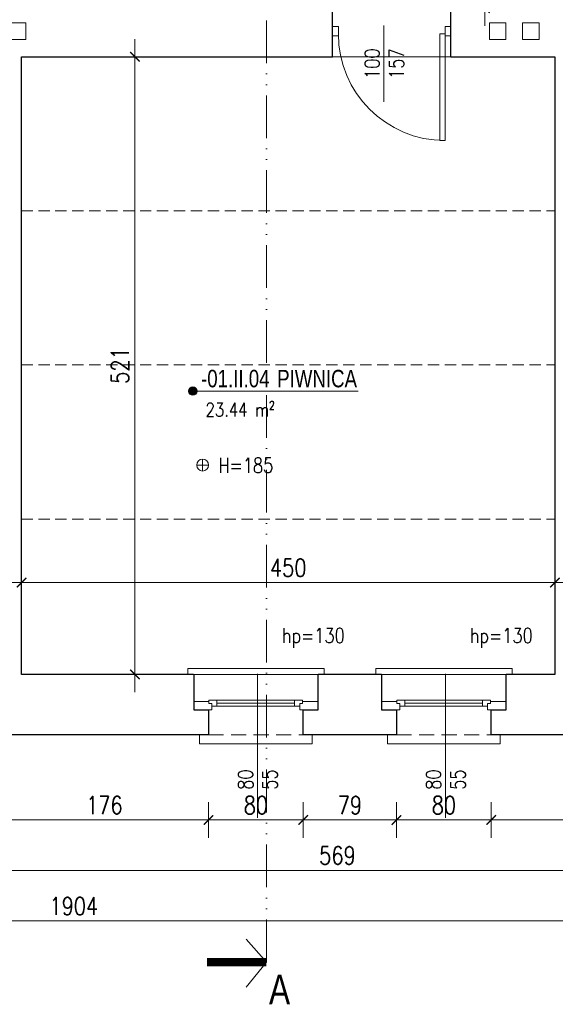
# Model space of a CAD drawing. Header units: millimetres. Extents: x 284606 to 569416, y -192995 to -95103.
# Tile 50 of 178: x 287899 to 288350, y -101613 to -100783. Entities that reach past the tile are written whole.
import ezdxf
from ezdxf.enums import TextEntityAlignment as Align

# ---------------------------------------------------------------- set-up
doc = ezdxf.new("R2010")
doc.units = ezdxf.units.MM
doc.linetypes.add('ACAD_ISO12W100', pattern=[21, 12, -3, 0, -3, 0, -3])
doc.linetypes.add('HIDDEN', pattern=[9.525, 6.35, -3.175])
doc.layers.get('0').update_dxf_attribs({"lineweight": 0})
for name, color, linetype, lineweight in [('!STR_Konstrukcja 0.20', 200, 'Continuous', 20), ('!STR_Konstrukcja 0.30', 64, 'Continuous', 30), ('!STR_Opisy 0.09', 8, 'Continuous', 9), ('!STR_Przerywana 0.09', 8, 'HIDDEN', 9), ('!STR_Stolarka drzwiowa', 30, 'Continuous', 15), ('!STR_Stolarka okienna', 72, 'Continuous', 15), ('!STR_Wymiarowanie', 254, 'Continuous', 9), ('EKO Opisy 0.09', 8, 'Continuous', 9), ('EKO przekroje', 82, 'Continuous', 13)]:
    doc.layers.add(name, color=color, linetype=linetype, lineweight=lineweight)
doc.layers.add('!STR_Obrysy pomieszczeń', color=215, linetype='Continuous', lineweight=9, plot=False)
doc.layers.add('!STR_Wentylacja', color=7, linetype='Continuous', lineweight=15, true_color=0x3399ff)
doc.layers.add('EKO Wyposażenie', color=7, linetype='Continuous', lineweight=5, true_color=0x919191)
doc.styles.add('1_50', font='txt', dxfattribs={"width": 0.8})
doc.styles.add('AB_Arial', font='NirmalaS.ttf')
doc.styles.add('EKO 1-10', font='romans.shx', dxfattribs={"width": 0.8, "height": 15})
doc.styles.add('EKO 1-5', font='romans.shx', dxfattribs={"width": 0.8, "height": 10})
doc.dimstyles.new('EKO wymiar 1-10', dxfattribs={"dimtxt": 15, "dimasz": 8, "dimexe": 15, "dimexo": 15, "dimgap": 5, "dimtad": 1, "dimdec": 0, "dimtxsty": 'EKO 1-10', "dimblk": 'ARCHTICK', "dimcen": 10, "dimdle": 15, "dimclrd": 256, "dimclre": 256, "dimclrt": 256, "dimazin": 2, "dimtfac": 1, "dimtdec": 0, "dimtmove": 2, "dimatfit": 3, "dimldrblk": 'ARCHTICK', "dimfxl": 15, "dimfxlon": 1, "dimlwd": -1, "dimlwe": -1, "dimarcsym": 0})

# ---------------------------------------------------------------- blocks, each defined once
blk = doc.blocks.new('_ArchTick')
at = {"color": 0, "linetype": 'ByBlock', "const_width": 0.15}
blk.add_lwpolyline([(-0.5, -0.5), (0.5, 0.5)], dxfattribs=at)
blk = doc.blocks.new('*D200')
at = {"layer": '!STR_Wymiarowanie', "ltscale": 1.5, "transparency": 16777216}
for p, q in [((287900.04, -101242.4), (287900.04, -101272.4)), ((288350.04, -101242.4), (288350.04, -101272.4)), ((287885.04, -101257.4), (288365.04, -101257.4))]:
    blk.add_line(p, q, dxfattribs=at)
at = {"layer": 'Defpoints', "color": 0, "ltscale": 1.5, "transparency": 16777216}
for p in [(287900.04, -100813.86), (288350.04, -100813.86), (288350.04, -101257.4)]:
    blk.add_point(p, dxfattribs=at)
at = {"layer": '!STR_Wymiarowanie', "ltscale": 1.5, "transparency": 16777216, "xscale": 8, "yscale": 8, "zscale": 8, "rotation": 180}
blk.add_blockref('_ArchTick', (287900.04, -101257.4), dxfattribs=at)
at = {"layer": '!STR_Wymiarowanie', "ltscale": 1.5, "transparency": 16777216, "xscale": 8, "yscale": 8, "zscale": 8}
blk.add_blockref('_ArchTick', (288350.04, -101257.4), dxfattribs=at)
at = {"layer": '!STR_Wymiarowanie', "ltscale": 1.5, "transparency": 16777216, "insert": (288125.04, -101244.9), "char_height": 15, "attachment_point": 5, "style": 'EKO 1-10'}
blk.add_mtext('450', dxfattribs=at)
blk = doc.blocks.new('*D201')
at = {"layer": '!STR_Wymiarowanie', "ltscale": 1.5, "transparency": 16777216}
for p, q in [((287995.71, -100798.86), (287995.71, -101349.86)), ((287980.71, -100813.86), (288010.71, -100813.86)), ((287980.71, -101334.86), (288010.71, -101334.86))]:
    blk.add_line(p, q, dxfattribs=at)
at = {"layer": 'Defpoints', "color": 0, "ltscale": 1.5, "transparency": 16777216}
for p in [(287905.04, -100813.86), (287905.04, -101334.86), (287995.71, -101334.86)]:
    blk.add_point(p, dxfattribs=at)
at = {"layer": '!STR_Wymiarowanie', "ltscale": 1.5, "transparency": 16777216, "xscale": 8, "yscale": 8, "zscale": 8}
for p, rotation in [((287995.71, -100813.86), 90), ((287995.71, -101334.86), 270)]:
    blk.add_blockref('_ArchTick', p, dxfattribs=dict(at, rotation=rotation))
at = {"layer": '!STR_Wymiarowanie', "ltscale": 1.5, "transparency": 16777216, "insert": (287983.21, -101074.36), "char_height": 15, "attachment_point": 5, "rotation": 90, "style": 'EKO 1-10'}
blk.add_mtext('521', dxfattribs=at)
blk = doc.blocks.new('wysokosc2')
at = {"ltscale": 2}
for points in [[(-5.06, 0.04), (5.03, 0.04)], [(0, 5.1), (0, -5.1)]]:
    blk.add_lwpolyline(points, dxfattribs=at)
blk.add_circle((0, 0), 5.03, dxfattribs=at)
at = {"ltscale": 2, "style": 'EKO 1-5', "width": 0.8}
blk.add_attdef('WYS', (13.29, -6.01), '', height=12.5, dxfattribs=at)
blk = doc.blocks.new('PIEC KAFLOWY')
at = {"layer": 'EKO Wyposażenie'}
blk.add_lwpolyline([(12.5, -14.8), (73.2, -14.8), (73.2, -75.5), (12.5, -75.5)], close=True, dxfattribs=at)
at = {"layer": 'EKO Wyposażenie', "insert": (33.9, -25.4), "char_height": 19.5, "attachment_point": 1, "style": '1_50'}
blk.add_mtext_dynamic_manual_height_columns('\\pi-5.3249;{\\H0.66667x;PIEC \\P\\pi-25.002;WĘGLOWY}', width=18.247, gutter_width=12.5, heights=[0], dxfattribs=at)
blk = doc.blocks.new('*U226')
at = {"layer": '!STR_Opisy 0.09', "linetype": 'Continuous'}
blk.add_line((-51.51, 6.91), (-51.51, -57.31), dxfattribs=at)
at = {"layer": '!STR_Stolarka drzwiowa'}
for points in [[(-90, 6.2), (-95, 6.2), (-95, -1.8), (-90, -1.8)], [(0, 0), (0, -90), (-4.38, -90), (-4.38, 0)], [(5, 6.2), (0, 6.2), (0, -1.8), (5, -1.8)]]:
    blk.add_lwpolyline(points, close=True, dxfattribs=at)
blk.add_arc((0, 0), 90, 180, 270, dxfattribs=at)
at = {"layer": '!STR_Opisy 0.09', "linetype": 'Continuous', "style": 'EKO 1-10', "width": 0.8}
blk.add_attdef('SZER', text='', height=12.5, rotation=90, dxfattribs=at).set_placement((-51.51, -25.2), align=Align.BOTTOM_CENTER)
at = {"layer": '!STR_Opisy 0.09', "ltscale": 0.7, "style": 'EKO 1-10', "width": 0.8}
blk.add_attdef('WYS', text='', height=12.5, rotation=90, dxfattribs=at).set_placement((-40.99, -25.2), align=Align.MIDDLE_CENTER)
blk = doc.blocks.new('*U225')
at = {"layer": '!STR_Konstrukcja 0.20', "linetype": 'Continuous', "lineweight": 15}
for points in [[(8.12, 50.87), (0.62, 50.87), (0.62, 58.37), (95.62, 58.37), (95.62, 50.87), (88.12, 50.87)], [(-4.38, -0.13), (-9.38, -0.13), (-9.38, -5.13), (105.62, -5.13), (105.62, -0.13), (100.62, -0.13)]]:
    blk.add_lwpolyline(points, dxfattribs=at)
at = {"layer": '!STR_Konstrukcja 0.30', "ltscale": 2}
for points in [[(-4.38, -0.13), (-4.38, 29.68), (8.12, 29.68), (8.12, 50.87)], [(88.12, 50.87), (88.12, 29.68), (100.62, 29.68), (100.62, -0.13)]]:
    blk.add_lwpolyline(points, dxfattribs=at)
at = {"layer": '!STR_Przerywana 0.09', "ltscale": 2}
for points in [[(8.12, 50.87), (88.12, 50.87)], [(-4.38, -0.13), (100.62, -0.13)]]:
    blk.add_lwpolyline(points, dxfattribs=at)
at = {"layer": '!STR_Stolarka okienna', "ltscale": 0.3}
for points in [[(-4.38, 22.64), (-4.38, 29.68), (11.02, 29.68), (11.02, 24.55), (8.52, 24.55), (8.52, 22.64), (-4.38, 22.64)], [(87.55, 21.56), (87.55, 24.55), (85.05, 24.55), (85.05, 26.7), (11.02, 26.7), (11.02, 24.55), (8.52, 24.55), (8.52, 21.56), (87.55, 21.56)], [(15.12, 26.7), (15.12, 21.56)], [(80.62, 21.56), (80.62, 26.7)], [(100.62, 22.64), (100.62, 29.68), (85.05, 29.68), (85.05, 24.55), (87.55, 24.55), (87.55, 22.64), (100.62, 22.64)], [(80.62, 24.13), (15.12, 24.13)]]:
    blk.add_lwpolyline(points, dxfattribs=at)
blk = doc.blocks.new('*U109')
at = {"layer": '!STR_Opisy 0.09', "linetype": 'Continuous'}
blk.add_line((0, 32.11), (0, -89.22), dxfattribs=at)
at = {"layer": '!STR_Opisy 0.09', "ltscale": 0.7, "style": 'EKO 1-5', "width": 0.8}
blk.add_attdef('WYS', text='', height=12.5, rotation=270, dxfattribs=at).set_placement((-10.53, 0), align=Align.MIDDLE_CENTER)
at = {"layer": '!STR_Opisy 0.09', "linetype": 'Continuous', "style": 'EKO 1-5', "width": 0.8}
blk.add_attdef('SZER', text='', height=12.5, rotation=270, dxfattribs=at).set_placement((0, 0), align=Align.BOTTOM_CENTER)
blk.add_attdef('HP=', (-20.48, -115.31), '', height=12.5, rotation=180, dxfattribs=at)
blk = doc.blocks.new('*D345')
at = {"layer": '!STR_Wymiarowanie', "ltscale": 1.5, "transparency": 16777216}
for p, q in [((288290.99, -100588.86), (288290.99, -100787.86)), ((288305.99, -100603.86), (288275.99, -100603.86)), ((288305.99, -100772.86), (288275.99, -100772.86))]:
    blk.add_line(p, q, dxfattribs=at)
at = {"layer": 'Defpoints', "color": 0, "ltscale": 1.5, "transparency": 16777216}
for p in [(288334.38, -100603.86), (288290.99, -100772.86), (288334.38, -100772.86)]:
    blk.add_point(p, dxfattribs=at)
at = {"layer": '!STR_Wymiarowanie', "ltscale": 1.5, "transparency": 16777216, "xscale": 8, "yscale": 8, "zscale": 8}
for p, rotation in [((288290.99, -100603.86), 90), ((288290.99, -100772.86), 270)]:
    blk.add_blockref('_ArchTick', p, dxfattribs=dict(at, rotation=rotation))
at = {"layer": '!STR_Wymiarowanie', "ltscale": 1.5, "transparency": 16777216, "insert": (288278.49, -100688.36), "char_height": 15, "attachment_point": 5, "rotation": 90, "style": 'EKO 1-10'}
blk.add_mtext('169', dxfattribs=at)
blk = doc.blocks.new('przekroj')
at = {"layer": 'EKO przekroje', "const_width": 7}
blk.add_lwpolyline([(7038.9, 3119.78), (7088.9, 3119.78)], dxfattribs=at)
blk = doc.blocks.new('przekroje')
at = {"layer": 'EKO przekroje'}
blk.add_blockref('przekroj', (-7038.9, -3119.78), dxfattribs=at)
blk = doc.blocks.new('*D420')
at = {"layer": '!STR_Wymiarowanie', "ltscale": 1.5, "transparency": 16777216}
for p, q in [((287882.05, -101442.68), (287882.05, -101472.68)), ((288057.81, -101442.68), (288057.81, -101472.68)), ((287867.05, -101457.68), (288072.81, -101457.68))]:
    blk.add_line(p, q, dxfattribs=at)
at = {"layer": 'Defpoints', "color": 0, "ltscale": 1.5, "transparency": 16777216}
for p in [(288057.81, -101375.26), (287882.05, -101385.86), (288057.81, -101457.68)]:
    blk.add_point(p, dxfattribs=at)
at = {"layer": '!STR_Wymiarowanie', "ltscale": 1.5, "transparency": 16777216, "xscale": 8, "yscale": 8, "zscale": 8, "rotation": 180}
blk.add_blockref('_ArchTick', (287882.05, -101457.68), dxfattribs=at)
at = {"layer": '!STR_Wymiarowanie', "ltscale": 1.5, "transparency": 16777216, "xscale": 8, "yscale": 8, "zscale": 8}
blk.add_blockref('_ArchTick', (288057.81, -101457.68), dxfattribs=at)
at = {"layer": '!STR_Wymiarowanie', "ltscale": 1.5, "transparency": 16777216, "insert": (287969.93, -101445.18), "char_height": 15, "attachment_point": 5, "style": 'EKO 1-10'}
blk.add_mtext('176', dxfattribs=at)
blk = doc.blocks.new('*D421')
at = {"layer": '!STR_Wymiarowanie', "ltscale": 1.5, "transparency": 16777216}
for p, q in [((288057.81, -101442.68), (288057.81, -101472.68)), ((288137.81, -101442.68), (288137.81, -101472.68)), ((288042.81, -101457.68), (288152.81, -101457.68))]:
    blk.add_line(p, q, dxfattribs=at)
at = {"layer": 'Defpoints', "color": 0, "ltscale": 1.5, "transparency": 16777216}
for p in [(288057.81, -101375.26), (288137.81, -101375.26), (288137.81, -101457.68)]:
    blk.add_point(p, dxfattribs=at)
at = {"layer": '!STR_Wymiarowanie', "ltscale": 1.5, "transparency": 16777216, "xscale": 8, "yscale": 8, "zscale": 8, "rotation": 180}
blk.add_blockref('_ArchTick', (288057.81, -101457.68), dxfattribs=at)
at = {"layer": '!STR_Wymiarowanie', "ltscale": 1.5, "transparency": 16777216, "xscale": 8, "yscale": 8, "zscale": 8}
blk.add_blockref('_ArchTick', (288137.81, -101457.68), dxfattribs=at)
at = {"layer": '!STR_Wymiarowanie', "ltscale": 1.5, "transparency": 16777216, "insert": (288097.81, -101445.18), "char_height": 15, "attachment_point": 5, "style": 'EKO 1-10'}
blk.add_mtext('80', dxfattribs=at)
blk = doc.blocks.new('*D422')
at = {"layer": '!STR_Wymiarowanie', "ltscale": 1.5, "transparency": 16777216}
for p, q in [((288137.81, -101442.68), (288137.81, -101472.68)), ((288216.4, -101442.68), (288216.4, -101472.68)), ((288122.81, -101457.68), (288231.4, -101457.68))]:
    blk.add_line(p, q, dxfattribs=at)
at = {"layer": 'Defpoints', "color": 0, "ltscale": 1.5, "transparency": 16777216}
for p in [(288137.81, -101375.26), (288216.4, -101375.26), (288216.4, -101457.68)]:
    blk.add_point(p, dxfattribs=at)
at = {"layer": '!STR_Wymiarowanie', "ltscale": 1.5, "transparency": 16777216, "xscale": 8, "yscale": 8, "zscale": 8, "rotation": 180}
blk.add_blockref('_ArchTick', (288137.81, -101457.68), dxfattribs=at)
at = {"layer": '!STR_Wymiarowanie', "ltscale": 1.5, "transparency": 16777216, "xscale": 8, "yscale": 8, "zscale": 8}
blk.add_blockref('_ArchTick', (288216.4, -101457.68), dxfattribs=at)
at = {"layer": '!STR_Wymiarowanie', "ltscale": 1.5, "transparency": 16777216, "insert": (288177.11, -101445.18), "char_height": 15, "attachment_point": 5, "style": 'EKO 1-10'}
blk.add_mtext('79', dxfattribs=at)
blk = doc.blocks.new('*D423')
at = {"layer": '!STR_Wymiarowanie', "ltscale": 1.5, "transparency": 16777216}
for p, q in [((288216.4, -101442.68), (288216.4, -101472.68)), ((288296.4, -101442.68), (288296.4, -101472.68)), ((288201.4, -101457.68), (288311.4, -101457.68))]:
    blk.add_line(p, q, dxfattribs=at)
at = {"layer": 'Defpoints', "color": 0, "ltscale": 1.5, "transparency": 16777216}
for p in [(288216.4, -101375.26), (288296.4, -101375.26), (288296.4, -101457.68)]:
    blk.add_point(p, dxfattribs=at)
at = {"layer": '!STR_Wymiarowanie', "ltscale": 1.5, "transparency": 16777216, "xscale": 8, "yscale": 8, "zscale": 8, "rotation": 180}
blk.add_blockref('_ArchTick', (288216.4, -101457.68), dxfattribs=at)
at = {"layer": '!STR_Wymiarowanie', "ltscale": 1.5, "transparency": 16777216, "xscale": 8, "yscale": 8, "zscale": 8}
blk.add_blockref('_ArchTick', (288296.4, -101457.68), dxfattribs=at)
at = {"layer": '!STR_Wymiarowanie', "ltscale": 1.5, "transparency": 16777216, "insert": (288256.4, -101445.18), "char_height": 15, "attachment_point": 5, "style": 'EKO 1-10'}
blk.add_mtext('80', dxfattribs=at)
blk = doc.blocks.new('*D424')
at = {"layer": '!STR_Wymiarowanie', "ltscale": 1.5, "transparency": 16777216}
for p, q in [((288296.4, -101442.68), (288296.4, -101472.68)), ((288451.18, -101442.68), (288451.18, -101472.68)), ((288281.4, -101457.68), (288466.18, -101457.68))]:
    blk.add_line(p, q, dxfattribs=at)
at = {"layer": 'Defpoints', "color": 0, "ltscale": 1.5, "transparency": 16777216}
for p in [(288296.4, -101375.26), (288451.18, -101385.86), (288451.18, -101457.68)]:
    blk.add_point(p, dxfattribs=at)
at = {"layer": '!STR_Wymiarowanie', "ltscale": 1.5, "transparency": 16777216, "xscale": 8, "yscale": 8, "zscale": 8, "rotation": 180}
blk.add_blockref('_ArchTick', (288296.4, -101457.68), dxfattribs=at)
at = {"layer": '!STR_Wymiarowanie', "ltscale": 1.5, "transparency": 16777216, "xscale": 8, "yscale": 8, "zscale": 8}
blk.add_blockref('_ArchTick', (288451.18, -101457.68), dxfattribs=at)
at = {"layer": '!STR_Wymiarowanie', "ltscale": 1.5, "transparency": 16777216, "insert": (288373.79, -101445.18), "char_height": 15, "attachment_point": 5, "style": 'EKO 1-10'}
blk.add_mtext('155', dxfattribs=at)
blk = doc.blocks.new('*D430')
at = {"layer": '!STR_Wymiarowanie', "ltscale": 1.5, "transparency": 16777216}
for p, q in [((287882.05, -101485.16), (287882.05, -101515.16)), ((288451.18, -101485.16), (288451.18, -101515.16)), ((287867.05, -101500.16), (288466.18, -101500.16))]:
    blk.add_line(p, q, dxfattribs=at)
at = {"layer": 'Defpoints', "color": 0, "ltscale": 1.5, "transparency": 16777216}
for p in [(287882.05, -101385.86), (288451.18, -101385.86), (288451.18, -101500.16)]:
    blk.add_point(p, dxfattribs=at)
at = {"layer": '!STR_Wymiarowanie', "ltscale": 1.5, "transparency": 16777216, "xscale": 8, "yscale": 8, "zscale": 8, "rotation": 180}
blk.add_blockref('_ArchTick', (287882.05, -101500.16), dxfattribs=at)
at = {"layer": '!STR_Wymiarowanie', "ltscale": 1.5, "transparency": 16777216, "xscale": 8, "yscale": 8, "zscale": 8}
blk.add_blockref('_ArchTick', (288451.18, -101500.16), dxfattribs=at)
at = {"layer": '!STR_Wymiarowanie', "ltscale": 1.5, "transparency": 16777216, "insert": (288166.62, -101487.66), "char_height": 15, "attachment_point": 5, "style": 'EKO 1-10'}
blk.add_mtext('569', dxfattribs=at)
blk = doc.blocks.new('*D432')
at = {"layer": '!STR_Wymiarowanie', "ltscale": 1.5, "transparency": 16777216}
for p, q in [((286992.04, -101527.83), (286992.04, -101557.83)), ((288896.38, -101527.83), (288896.38, -101557.83)), ((288911.38, -101542.83), (286977.04, -101542.83))]:
    blk.add_line(p, q, dxfattribs=at)
at = {"layer": 'Defpoints', "color": 0, "ltscale": 1.5, "transparency": 16777216}
for p in [(286992.04, -101366.86), (288896.38, -101366.86), (286992.04, -101542.83)]:
    blk.add_point(p, dxfattribs=at)
at = {"layer": '!STR_Wymiarowanie', "ltscale": 1.5, "transparency": 16777216, "xscale": 8, "yscale": 8, "zscale": 8, "rotation": 180}
blk.add_blockref('_ArchTick', (286992.04, -101542.83), dxfattribs=at)
at = {"layer": '!STR_Wymiarowanie', "ltscale": 1.5, "transparency": 16777216, "xscale": 8, "yscale": 8, "zscale": 8}
blk.add_blockref('_ArchTick', (288896.38, -101542.83), dxfattribs=at)
at = {"layer": '!STR_Wymiarowanie', "ltscale": 1.5, "transparency": 16777216, "insert": (287944.21, -101530.33), "char_height": 15, "attachment_point": 5, "style": 'EKO 1-10'}
blk.add_mtext('1904', dxfattribs=at)
blk = doc.blocks.new('*U506')
at = {"ltscale": 0.3}
blk.add_hatch(color=256, dxfattribs=at).paths.add_polyline_path([(-0.91, 50, 1), (6.82, 50, 1)])
at = {"ltscale": 1.5}
blk.add_line((17.59, 50), (154.57, 50), dxfattribs=at)
at = {"ltscale": 0.3}
blk.add_lwpolyline([(17.59, 50), (2.95, 50)], dxfattribs=at)
blk.add_circle((2.95, 50), 3.86, dxfattribs=at)
at = {"ltscale": 1.5, "width": 0.8}
for tag, p, height, style in [('NR_POM.', (10.51, 53.45), 16, 'AB_Arial'), ('NAZWA_POMIESZCZENIA', (66.91, 53.45), 16, 'AB_Arial'), ('POSADZKA', (9.08, 4), 12.5, 'EKO 1-5')]:
    blk.add_attdef(tag, p, '', height=height, rotation=0, dxfattribs=dict(at, style=style))
at = {"ltscale": 1.5, "style": 'EKO 1-5', "width": 0.8}
blk.add_attdef('POWIERZCHNIA', text='', height=12.5, rotation=0, dxfattribs=at).set_placement((78.06, 22.91), align=Align.BOTTOM_RIGHT)

msp = doc.modelspace()

# ---------------------------------------------------------------- linework, layer by layer
at = {"layer": '!STR_Konstrukcja 0.30', "ltscale": 1.5}
for p, q in [((288162.38, -100813.86), (288162.38, -100772.86)), ((288262.38, -100813.86), (288262.38, -100772.86))]:
    msp.add_line(p, q, dxfattribs=at)
for points in [[(288045.31, -101334.86), (287900.04, -101334.86), (287900.04, -100813.86), (288162.38, -100813.86)], [(288262.38, -100813.86), (288350.04, -100813.86), (288350.04, -101334.86), (288308.9, -101334.86)], [(288203.9, -101334.86), (288150.31, -101334.86)], [(288057.81, -101385.86), (287882.05, -101385.86), (287882.05, -101372.86), (287785.27, -101372.86)], [(288637.56, -101366.86), (288451.18, -101366.86), (288451.18, -101385.86), (288296.4, -101385.86)], [(288216.4, -101385.86), (288137.81, -101385.86)]]:
    msp.add_lwpolyline(points, dxfattribs=at)
at = {"layer": '!STR_Obrysy pomieszczeń', "ltscale": 0.3}
msp.add_lwpolyline([(287900.04, -100813.86), (288350.04, -100813.86), (288350.04, -101334.86), (287900.04, -101334.86)], close=True, dxfattribs=at)
at = {"layer": '!STR_Przerywana 0.09', "ltscale": 1.5}
for p, q in [((287900.04, -100943.86), (288350.04, -100943.86)), ((287900.04, -101073.86), (288350.04, -101073.86)), ((287900.04, -101203.86), (288350.04, -101203.86))]:
    msp.add_line(p, q, dxfattribs=at)
at = {"layer": '!STR_Wentylacja', "ltscale": 1.5}
for points in [[(287889.72, -100785.28), (287889.72, -100799.28), (287903.72, -100799.28), (287903.72, -100785.28)], [(288294.76, -100785.28), (288294.76, -100799.28), (288308.76, -100799.28), (288308.76, -100785.28)], [(288322.76, -100785.28), (288322.76, -100799.28), (288336.76, -100799.28), (288336.76, -100785.28)]]:
    msp.add_lwpolyline(points, close=True, dxfattribs=at)
at = {"layer": '!STR_Wymiarowanie', "ltscale": 1.5}
msp.add_line((288162.38, -100813.86), (288262.38, -100813.86), dxfattribs=at)
at = {"layer": 'EKO Opisy 0.09', "color": 133, "linetype": 'ACAD_ISO12W100', "ltscale": 3, "true_color": 0x4ddaea}
msp.add_lwpolyline([(288106.64, -101577.63), (288106.64, -100723.97), (288171.64, -100723.97), (288171.64, -99943.87)], dxfattribs=at)
at = {"layer": 'EKO Opisy 0.09', "linetype": 'ACAD_ISO12W100', "ltscale": 3}
msp.add_lwpolyline([(288089.61, -101558.26), (288106.64, -101577.63), (288089.61, -101598.69)], dxfattribs=at)
msp.add_lwpolyline([(288089.61, -101558.26), (288106.64, -101577.63), (288089.61, -101598.69)], dxfattribs=at)
msp.add_lwpolyline([(288089.61, -101558.26), (288106.64, -101577.63), (288089.61, -101598.69)], dxfattribs=at)

# ---------------------------------------------------------------- block references
at = {"layer": '!STR_Konstrukcja 0.30', "ltscale": 1.5, "rotation": 180}
for p in [(288099.14, -101423.62), (288257.72, -101423.62)]:
    msp.add_blockref('*U109', p, dxfattribs=at).add_auto_attribs({'SZER': '80', 'WYS': '55', 'HP=': 'hp=130'})
at = {"layer": '!STR_Konstrukcja 0.30', "ltscale": 1.5, "xscale": -1, "rotation": 180}
for p in [(288049.7, -101334.99), (288208.28, -101334.99)]:
    msp.add_blockref('*U225', p, dxfattribs=at)
at = {"layer": '!STR_Opisy 0.09'}
ref = msp.add_blockref('*U506', (288041.87, -101141.84), dxfattribs=dict(at, xscale=0.9199999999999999, yscale=0.9199999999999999, zscale=0.9199999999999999))
ref.add_attrib('NAZWA_POM', 'PIWNICA', (288115.76, -101092.67), dxfattribs={"layer": '0', "ltscale": 1.5, "height": 14.72, "rotation": 0, "style": 'AB_Arial', "width": 0.8})
ref.add_attrib('NUMER_POM', '-01.II.04', (288051.54, -101092.67), dxfattribs={"layer": '0', "ltscale": 1.5, "height": 14.72, "rotation": 0, "style": 'AB_Arial', "width": 0.8})
ref.add_attrib('R-SURF', '23.44 m²', dxfattribs={"layer": '0', "ltscale": 1.5, "height": 11.5, "rotation": 0, "style": 'EKO 1-5', "width": 0.8}).set_placement((288113.68, -101120.77), align=Align.BOTTOM_RIGHT)
ref = msp.add_blockref('wysokosc2', (288052.89, -101158.28), dxfattribs=dict(at, xscale=-1, rotation=180))
ref.add_attrib('WYS', 'H=185', (288066.18, -101164.78), dxfattribs={"layer": '0', "ltscale": 2, "height": 12.5, "style": 'EKO 1-5', "width": 0.8})
at = {"layer": '!STR_Stolarka drzwiowa', "ltscale": 0.3}
msp.add_blockref('*U226', (288257.38, -100794.48), dxfattribs=at).add_auto_attribs({'WYS': '157', 'SZER': '100'})
at = {"layer": 'EKO Opisy 0.09', "rotation": 180}
msp.add_blockref('przekroje', (288106.64, -101577.63), dxfattribs=at)
msp.add_blockref('przekroje', (288106.64, -101577.63), dxfattribs=at)
msp.add_blockref('przekroje', (288106.64, -101577.63), dxfattribs=at)
at = {"layer": 'EKO Wyposażenie', "xscale": 0.7200000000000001, "yscale": 0.7200000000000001, "zscale": 0.7200000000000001, "rotation": 48.38657883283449}
msp.add_blockref('PIEC KAFLOWY', (288410.47, -100857.35), dxfattribs=at)

# ---------------------------------------------------------------- texts
at = {"layer": 'EKO Opisy 0.09', "insert": (288126.68, -101613.17), "char_height": 25, "attachment_point": 9, "style": '1_50'}
msp.add_mtext_dynamic_manual_height_columns('A', width=119.5136, gutter_width=12.5, heights=[0], dxfattribs=at)

# ---------------------------------------------------------------- dimensions: what is measured, and where the dimension line sits
at = {"layer": '!STR_Wymiarowanie', "ltscale": 1.5}
for base, p1, p2, picture, middle in [((288290.99, -100772.86), (288334.38, -100603.86), (288334.38, -100772.86), '*D345', (288278.49, -100688.36)), ((287995.71, -101334.86), (287905.04, -100813.86), (287905.04, -101334.86), '*D201', (287983.21, -101074.36))]:
    dim = msp.add_linear_dim(base=base, p1=p1, p2=p2, angle=90, dimstyle='EKO wymiar 1-10', dxfattribs=at)
    dim.commit()
    dim.dimension.update_dxf_attribs({"geometry": picture, "text_midpoint": middle})
for base, p1, p2, picture, middle in [((288350.04, -101257.4), (287900.04, -100813.86), (288350.04, -100813.86), '*D200', (288125.04, -101244.9)), ((286992.04, -101542.83), (288896.38, -101366.86), (286992.04, -101366.86), '*D432', (287944.21, -101530.33)), ((288057.81, -101457.68), (287882.05, -101385.86), (288057.81, -101375.26), '*D420', (287969.93, -101445.18)), ((288137.81, -101457.68), (288057.81, -101375.26), (288137.81, -101375.26), '*D421', (288097.81, -101445.18)), ((288216.4, -101457.68), (288137.81, -101375.26), (288216.4, -101375.26), '*D422', (288177.11, -101445.18)), ((288296.4, -101457.68), (288216.4, -101375.26), (288296.4, -101375.26), '*D423', (288256.4, -101445.18)), ((288451.18, -101457.68), (288296.4, -101375.26), (288451.18, -101385.86), '*D424', (288373.79, -101445.18)), ((288451.18, -101500.16), (287882.05, -101385.86), (288451.18, -101385.86), '*D430', (288166.62, -101487.66))]:
    dim = msp.add_linear_dim(base=base, p1=p1, p2=p2, dimstyle='EKO wymiar 1-10', dxfattribs=at)
    dim.commit()
    dim.dimension.update_dxf_attribs({"geometry": picture, "text_midpoint": middle})

doc.saveas('drawing.dxf')
